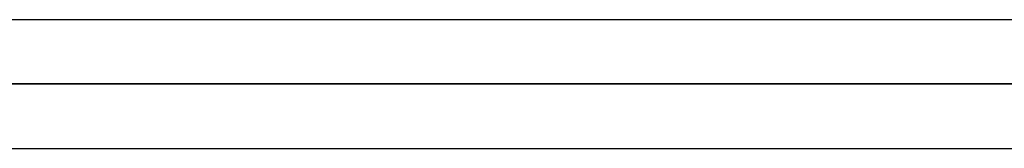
# Model space of a CAD drawing. Header units: millimetres. Extents: x -215 to 215, y -97 to 82.
# Tile 10 of 73: x -113.18 to -101.08, y -26 to -24.42. Entities that reach past the tile are written whole.
import ezdxf

# ---------------------------------------------------------------- set-up
doc = ezdxf.new("R2010")
doc.units = ezdxf.units.MM
doc.layers.add('MAIN-1', color=7, linetype='Continuous')
doc.layers.add('MAIN-2', color=7, linetype='Continuous')

msp = doc.modelspace()

# ---------------------------------------------------------------- linework, layer by layer
at = {"layer": 'MAIN-1'}
for p, q in [((119.877, -24.419), (-119.877, -24.419)), ((-120.621, -25.211), (120.621, -25.211)), ((-119.951, -26.004), (119.951, -26.004))]:
    msp.add_line(p, q, dxfattribs=at)
at = {"layer": 'MAIN-2'}
for p, q in [((120.621, -25.211), (-120.621, -25.211)), ((119.448, -25.211), (-119.448, -25.211)), ((-119.448, -25.211), (119.448, -25.211))]:
    msp.add_line(p, q, dxfattribs=at)

doc.saveas('drawing.dxf')
